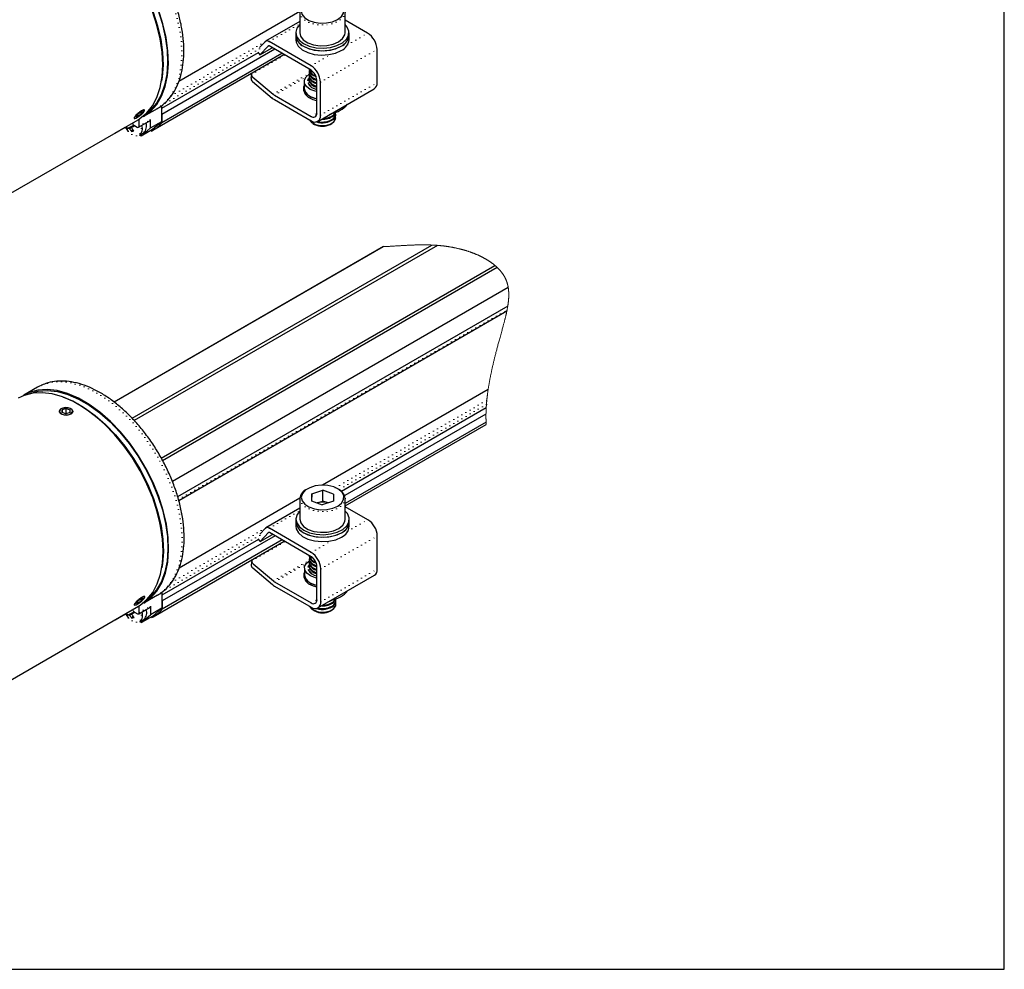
# Model space of a CAD drawing. Header units: millimetres. Extents: x 113 to 1343, y 162 to 690.
# Tile 27 of 46: x 752 to 906, y 162 to 310. Entities that reach past the tile are written whole.
import ezdxf

# ---------------------------------------------------------------- set-up
doc = ezdxf.new("R2010")
doc.units = ezdxf.units.MM
doc.linetypes.add('DOT2', pattern=[0.635, 0, -0.635])

msp = doc.modelspace()

# ---------------------------------------------------------------- linework, layer by layer
at = {"color": 7, "linetype": 'Continuous', "lineweight": 25}
for p, q in [((795.519, 311.402), (776.634, 300.5)), ((795.517, 311.345), (795.517, 308.113)), ((802.601, 308.113), (802.601, 311.345)), ((795.517, 309.844), (790.202, 306.776)), ((806.13, 308.045), (802.601, 310.082)), ((794.892, 308.113), (794.892, 307.705)), ((794.892, 307.705), (794.892, 307.025)), ((803.226, 307.705), (803.226, 308.113)), ((803.226, 307.025), (803.226, 307.705)), ((790.116, 306.707), (789.253, 305.782)), ((790.599, 306.038), (789.289, 304.634)), ((797.291, 302.942), (790.744, 306.722)), ((797.291, 302.262), (790.744, 306.042)), ((772.608, 292.894), (793.063, 304.703)), ((789.045, 304.972), (773.96, 296.263)), ((791.634, 305.528), (774.016, 295.357)), ((792.757, 304.88), (774.016, 294.061)), ((788.968, 305.079), (789.289, 304.634)), ((789.289, 304.634), (791.236, 305.758)), ((807.603, 300.322), (807.603, 305.493)), ((774.166, 303.116), (774.166, 303.286)), ((787.981, 301.637), (787.913, 300.996)), ((796.547, 301.248), (796.999, 301.615)), ((796.976, 302.444), (796.976, 302.337)), ((796.976, 301.913), (796.976, 301.793)), ((788.147, 300.514), (791.234, 297.909)), ((788.215, 301.155), (791.366, 298.496)), ((796.226, 300.492), (796.226, 299.403)), ((796.976, 301.369), (796.976, 301.249)), ((796.976, 300.825), (796.976, 300.704)), ((797.061, 300.267), (797.061, 300.363)), ((798.175, 295.56), (798.175, 300.731)), ((798.765, 295.219), (798.765, 300.391)), ((791.565, 298.355), (797.291, 295.049)), ((796.142, 299.403), (796.142, 299.131)), ((798.333, 294.266), (807.172, 299.368)), ((791.565, 297.675), (797.291, 294.369)), ((770.166, 295.313), (769.905, 294.946)), ((770.166, 295.313), (770.736, 295.747)), ((770.213, 295.014), (770.783, 295.448)), ((770.616, 295.656), (770.783, 295.448)), ((770.736, 295.747), (771.045, 295.815)), ((770.783, 295.448), (771.045, 295.815)), ((773.253, 296.246), (771.131, 295.021)), ((771.26, 295.908), (771.261, 295.911)), ((773.96, 296.749), (773.96, 294.218)), ((773.96, 295.427), (774.016, 295.357)), ((774.016, 295.357), (774.016, 294.061)), ((800.839, 295.301), (801.096, 295.672)), ((801.142, 295.261), (801.142, 295.381)), ((728.327, 270.311), (770.282, 294.531)), ((769.495, 293.834), (769.385, 294.013)), ((769.765, 294.722), (769.791, 294.727)), ((770.213, 295.014), (769.905, 294.946)), ((770.075, 295.185), (770.213, 295.014)), ((770.338, 293.347), (772.106, 294.368)), ((770.424, 293.538), (770.424, 294.616)), ((771.131, 295.12), (771.131, 295.021)), ((772.192, 294.558), (772.192, 293.198)), ((773.96, 294.218), (772.192, 293.198)), ((773.96, 294.218), (772.546, 292.993)), ((797.586, 293.957), (797.848, 293.805)), ((800.27, 293.805), (800.533, 293.957)), ((801.142, 294.807), (801.142, 294.837)), ((766.643, 292.418), (768.287, 293.367)), ((768.588, 293.154), (769.612, 293.683)), ((769.276, 292.675), (769.455, 292.991)), ((769.648, 293.625), (769.459, 293.486)), ((769.703, 293.614), (770.13, 293.368)), ((770.508, 292.092), (771.159, 292.468)), ((770.778, 291.973), (772.192, 293.198)), ((772.546, 292.993), (770.778, 291.973)), ((772.373, 292.766), (772.263, 292.83)), ((770.778, 291.973), (770.539, 292.11)), ((808.571, 274.707), (766.543, 250.445)), ((808.611, 274.709), (766.56, 250.433)), ((769.333, 247.923), (816.17, 274.962)), ((817.024, 274.911), (769.677, 247.577)), ((773.89, 241.709), (825.998, 271.791)), ((826.368, 271.46), (774.113, 241.294)), ((828.086, 268.341), (775.633, 238.06)), ((828.013, 265.412), (776.459, 235.651)), ((776.619, 235.081), (827.877, 264.672)), ((754.548, 252.754), (752.427, 251.53)), ((755.007, 252.994), (754.548, 252.754)), ((824.952, 252.4), (799.087, 237.468)), ((758.411, 249.216), (758.402, 248.799)), ((759.041, 249.419), (758.411, 249.216)), ((758.411, 248.796), (758.411, 249.216)), ((759.041, 249.419), (759.661, 249.206)), ((759.041, 248.603), (759.041, 249.419)), ((759.651, 248.789), (759.661, 249.206)), ((761.096, 250.022), (760.949, 250.107)), ((824.651, 249.533), (802.062, 236.493)), ((759.022, 248.586), (758.402, 248.799)), ((759.041, 248.603), (759.006, 248.591)), ((759.651, 248.789), (759.022, 248.586)), ((759.041, 248.603), (759.057, 248.597)), ((824.616, 248.574), (802.548, 235.835)), ((824.633, 247.288), (802.639, 234.591)), ((802.639, 234.237), (824.651, 246.944)), ((795.558, 235.431), (776.673, 224.528)), ((795.556, 235.374), (795.556, 232.142)), ((797.419, 236.133), (797.374, 234.999)), ((797.419, 236.133), (799.142, 236.678)), ((797.419, 234.984), (797.419, 236.133)), ((800.821, 236.089), (799.142, 236.678)), ((799.142, 234.977), (799.142, 236.678)), ((800.821, 236.089), (800.777, 234.955)), ((802.639, 232.142), (802.639, 235.374)), ((795.556, 233.873), (790.241, 230.804)), ((797.374, 234.999), (799.053, 234.41)), ((798.28, 234.705), (798.246, 234.693)), ((798.246, 234.693), (798.28, 234.705)), ((798.28, 234.705), (799.142, 234.977)), ((800.777, 234.955), (799.053, 234.41)), ((799.95, 234.693), (799.142, 234.977)), ((806.169, 232.074), (802.639, 234.111)), ((790.155, 230.736), (789.292, 229.811)), ((797.33, 226.971), (790.783, 230.751)), ((794.931, 232.142), (794.931, 231.733)), ((794.931, 231.733), (794.931, 231.053)), ((803.264, 231.733), (803.264, 232.142)), ((803.264, 231.053), (803.264, 231.733)), ((791.673, 229.556), (774.054, 219.385)), ((790.638, 230.067), (789.327, 228.662)), ((789.327, 228.662), (791.274, 229.786)), ((797.33, 226.291), (790.783, 230.07)), ((807.642, 224.351), (807.642, 229.522)), ((772.647, 216.922), (793.102, 228.731)), ((789.084, 229), (773.998, 220.292)), ((792.795, 228.908), (774.054, 218.09)), ((789.007, 229.107), (789.327, 228.662)), ((774.205, 227.144), (774.205, 227.314)), ((797.014, 226.473), (797.014, 226.366)), ((788.02, 225.665), (787.952, 225.024)), ((788.186, 224.543), (791.272, 221.938)), ((788.253, 225.184), (791.405, 222.524)), ((796.264, 224.521), (796.264, 223.432)), ((796.585, 225.277), (797.037, 225.643)), ((797.014, 225.942), (797.014, 225.821)), ((797.014, 225.397), (797.014, 225.277)), ((797.014, 224.853), (797.014, 224.733)), ((798.214, 219.588), (798.214, 224.76)), ((796.181, 223.432), (796.181, 223.16)), ((797.1, 224.296), (797.1, 224.392)), ((798.372, 218.294), (807.21, 223.397)), ((798.803, 219.248), (798.803, 224.419)), ((791.604, 222.384), (797.33, 219.078)), ((791.604, 221.703), (797.33, 218.397)), ((773.291, 220.275), (771.17, 219.05)), ((771.298, 219.937), (771.299, 219.939)), ((773.998, 220.778), (773.998, 218.247)), ((728.366, 194.34), (770.321, 218.56)), ((769.803, 218.751), (769.829, 218.756)), ((770.205, 219.341), (769.943, 218.975)), ((770.252, 219.042), (769.943, 218.975)), ((770.114, 219.214), (770.252, 219.042)), ((770.205, 219.341), (770.775, 219.776)), ((770.252, 219.042), (770.822, 219.477)), ((770.377, 217.376), (772.144, 218.396)), ((770.463, 217.566), (770.463, 218.644)), ((770.655, 219.684), (770.822, 219.477)), ((770.775, 219.776), (771.083, 219.843)), ((770.822, 219.477), (771.083, 219.843)), ((771.17, 219.148), (771.17, 219.05)), ((772.231, 218.587), (772.231, 217.226)), ((773.998, 219.455), (774.054, 219.385)), ((774.054, 219.385), (774.054, 218.09)), ((800.878, 219.329), (801.134, 219.7)), ((801.181, 219.289), (801.181, 219.409)), ((801.181, 218.836), (801.181, 218.865)), ((766.682, 216.447), (768.326, 217.396)), ((768.627, 217.183), (769.651, 217.712)), ((769.315, 216.704), (769.494, 217.019)), ((769.534, 217.862), (769.423, 218.042)), ((769.687, 217.653), (769.497, 217.515)), ((769.742, 217.643), (770.168, 217.396)), ((770.817, 216.001), (772.231, 217.226)), ((772.584, 217.022), (770.817, 216.001)), ((773.998, 218.247), (772.231, 217.226)), ((772.412, 216.795), (772.301, 216.858)), ((773.998, 218.247), (772.584, 217.022)), ((797.624, 217.985), (797.887, 217.834)), ((800.309, 217.834), (800.571, 217.985)), ((770.547, 216.121), (771.198, 216.497)), ((770.817, 216.001), (770.578, 216.139))]:
    msp.add_line(p, q, dxfattribs=at)
at = {"color": 7, "linetype": 'DOT2', "lineweight": 18}
for p, q in [((790.744, 306.722), (795.517, 309.478)), ((802.995, 306.235), (806.13, 308.045)), ((775.459, 298.257), (790.144, 306.734)), ((790.599, 306.038), (790.116, 306.707)), ((790.599, 306.038), (790.643, 306.063)), ((790.744, 306.722), (790.744, 306.042)), ((789.236, 305.582), (773.96, 296.763)), ((787.979, 301.61), (793.2, 304.624)), ((797.291, 302.942), (800.427, 304.752)), ((798.765, 300.391), (807.603, 305.493)), ((797.291, 302.262), (797.291, 302.942)), ((791.366, 298.496), (796.978, 301.736)), ((788.215, 301.155), (788.147, 300.514)), ((791.565, 298.355), (796.516, 301.213)), ((798.765, 300.391), (798.175, 300.731)), ((798.765, 295.219), (807.603, 300.322)), ((791.234, 297.909), (791.366, 298.496)), ((791.565, 298.355), (791.565, 297.675)), ((797.291, 295.049), (798.175, 295.559)), ((798.175, 295.56), (798.765, 295.219)), ((770.424, 293.538), (772.192, 294.558)), ((797.291, 294.369), (797.291, 295.049)), ((776.585, 235.203), (827.909, 264.831)), ((801.117, 237.075), (824.742, 250.713)), ((824.684, 250.052), (801.681, 236.773)), ((790.783, 230.751), (795.556, 233.507)), ((775.498, 222.285), (790.182, 230.762)), ((790.638, 230.067), (790.155, 230.736)), ((790.783, 230.751), (790.783, 230.07)), ((803.034, 230.264), (806.169, 232.074)), ((789.275, 229.611), (773.998, 220.792)), ((790.638, 230.067), (790.681, 230.092)), ((798.803, 224.419), (807.642, 229.522)), ((788.018, 225.638), (793.239, 228.652)), ((797.33, 226.971), (800.465, 228.781)), ((797.33, 226.291), (797.33, 226.971)), ((788.253, 225.184), (788.186, 224.543)), ((791.405, 222.524), (797.017, 225.764)), ((791.604, 222.384), (796.554, 225.242)), ((798.803, 224.419), (798.214, 224.76)), ((798.803, 219.248), (807.642, 224.351)), ((791.272, 221.938), (791.405, 222.524)), ((791.604, 222.384), (791.604, 221.703)), ((770.463, 217.566), (772.231, 218.587)), ((797.33, 219.078), (798.214, 219.588)), ((797.33, 218.397), (797.33, 219.078)), ((798.214, 219.588), (798.803, 219.248))]:
    msp.add_line(p, q, dxfattribs=at)
msp.add_lwpolyline([(543.653, 437.288), (543.653, 161.878), (905.566, 161.878), (905.566, 437.288)], close=True)
at = {"color": 7, "linetype": 'DOT2', "lineweight": 18, "flags": 128}
for points in [[(773.253, 296.246), (774.369, 297.064), (775.315, 298.132), (776.075, 299.433), (776.638, 300.946), (776.995, 302.645), (777.139, 304.504), (777.068, 306.492), (776.783, 308.578), (776.289, 310.727), (775.595, 312.904), (774.71, 315.075), (773.65, 317.204), (772.432, 319.256), (771.075, 321.198), (769.601, 323), (768.035, 324.631), (766.402, 326.065), (764.727, 327.279), (763.04, 328.254), (761.365, 328.973), (759.732, 329.424), (758.166, 329.601), (756.692, 329.501), (755.335, 329.125), (754.968, 328.966)], [(802.601, 311.345), (802.548, 310.995), (802.215, 310.417), (801.6, 309.921), (800.76, 309.552), (799.769, 309.342), (798.715, 309.31), (797.691, 309.459), (796.789, 309.776), (796.089, 310.232), (795.652, 310.787), (795.517, 311.345)], [(768.753, 292.697), (769.208, 292.288), (769.758, 292.03), (770.247, 292.046), (770.6, 292.334), (770.763, 292.849), (770.711, 293.515), (770.702, 293.557)], [(773.291, 220.275), (774.407, 221.093), (775.353, 222.161), (776.114, 223.462), (776.677, 224.974), (777.033, 226.673), (777.177, 228.532), (777.106, 230.521), (776.822, 232.606), (776.328, 234.755), (775.633, 236.933), (774.749, 239.103), (773.689, 241.232), (772.47, 243.284), (771.113, 245.227), (769.64, 247.028), (768.074, 248.659), (766.44, 250.094), (764.766, 251.308), (763.078, 252.282), (761.404, 253.001), (759.771, 253.453), (758.205, 253.63), (756.731, 253.53), (755.374, 253.154), (755.007, 252.994)], [(802.639, 235.374), (802.587, 235.024), (802.253, 234.445), (801.639, 233.95), (800.799, 233.581), (799.808, 233.371), (798.754, 233.339), (797.73, 233.488), (796.828, 233.805), (796.127, 234.261), (795.691, 234.816), (795.556, 235.374)], [(768.791, 216.725), (769.247, 216.317), (769.797, 216.058), (770.286, 216.074), (770.639, 216.362), (770.802, 216.878), (770.75, 217.543), (770.74, 217.586)]]:
    msp.add_lwpolyline(points, dxfattribs=at)
at = {"color": 7, "linetype": 'Continuous', "lineweight": 25, "flags": 128}
for points in [[(758.567, 327.191), (758.569, 327.19), (760.222, 326.479), (761.888, 325.517), (763.541, 324.319), (765.155, 322.905), (766.702, 321.296), (768.158, 319.52), (769.5, 317.605), (770.707, 315.58), (771.758, 313.48), (772.637, 311.338), (773.329, 309.188), (773.824, 307.064), (774.114, 305.002), (774.194, 303.033), (774.062, 301.191), (773.957, 300.53)], [(801.553, 312.792), (800.791, 313.16), (799.874, 313.381), (798.885, 313.437), (797.912, 313.322), (797.04, 313.047), (796.348, 312.635), (795.897, 312.124), (795.727, 311.559), (795.853, 310.99), (796.263, 310.468), (796.923, 310.038), (797.772, 309.741), (798.735, 309.6), (799.727, 309.63), (800.66, 309.828), (801.451, 310.175), (802.029, 310.642), (802.343, 311.186), (802.366, 311.759), (802.094, 312.311), (801.553, 312.792)], [(770.282, 294.531), (770.573, 294.71), (771.634, 295.578), (772.526, 296.687), (773.235, 298.017), (773.75, 299.549), (774.062, 301.257), (774.166, 303.116), (774.062, 305.095), (773.75, 307.164), (773.235, 309.289), (772.526, 311.438)], [(771.131, 295.021), (772.247, 295.84), (773.193, 296.908), (773.954, 298.209), (774.517, 299.721), (774.873, 301.42), (775.017, 303.279), (774.946, 305.268), (774.662, 307.353), (774.168, 309.502), (773.473, 311.68)], [(773.344, 311.746), (774.036, 309.596), (774.531, 307.472), (774.821, 305.41), (774.901, 303.442), (774.769, 301.599), (774.429, 299.912), (773.884, 298.408), (773.145, 297.11), (772.222, 296.04), (771.524, 295.469)], [(795.517, 309.38), (795.088, 308.841), (794.895, 308.195), (795.011, 307.544), (795.427, 306.934), (796.113, 306.412)], [(796.113, 306.412), (797.017, 306.017), (798.073, 305.776), (799.201, 305.709), (800.32, 305.821), (801.344, 306.102), (802.2, 306.532), (802.822, 307.08), (803.165, 307.705), (803.204, 308.359), (802.935, 308.996), (802.601, 309.38)], [(794.892, 307.705), (794.953, 307.296), (795.296, 306.672), (795.919, 306.124), (796.774, 305.694), (797.799, 305.412), (798.917, 305.301), (800.046, 305.368), (801.101, 305.608), (802.005, 306.004)], [(795.517, 308.113), (795.652, 307.555), (796.089, 307), (796.789, 306.544), (797.691, 306.227), (798.715, 306.078), (799.769, 306.11), (800.76, 306.32), (801.6, 306.689), (802.215, 307.185), (802.548, 307.763), (802.601, 308.113)], [(796.113, 306.004), (797.017, 305.608), (798.073, 305.368), (799.201, 305.301), (800.32, 305.412), (801.344, 305.694), (802.2, 306.124), (802.822, 306.672), (803.165, 307.296), (803.226, 307.705)], [(794.892, 307.025), (794.953, 306.616), (795.296, 305.991), (795.919, 305.444), (796.774, 305.013), (797.799, 304.732), (798.917, 304.621), (800.046, 304.688), (801.101, 304.928), (802.005, 305.324)], [(797.008, 302.125), (797, 302.097), (797.035, 301.628), (797.378, 301.203), (797.977, 300.886), (798.172, 300.825)], [(797.008, 301.581), (797, 301.553), (797.035, 301.084), (797.378, 300.658), (797.977, 300.341), (798.175, 300.28)], [(797.249, 302.287), (797.378, 302.171), (797.592, 302.028)], [(798.175, 298.938), (797.961, 298.984), (797.173, 299.272), (796.589, 299.691), (796.272, 300.198), (796.258, 300.736), (796.547, 301.248)], [(796.786, 300.658), (796.903, 300.94), (796.999, 301.071)], [(797.008, 301.037), (797, 301.008), (797.035, 300.54), (797.378, 300.114), (797.977, 299.797), (798.175, 299.735)], [(797.001, 300.095), (797.035, 299.995), (797.264, 299.67)], [(797.001, 299.975), (797.035, 299.875), (797.038, 299.869)], [(798.175, 297.799), (797.929, 297.851), (797.117, 298.147), (796.516, 298.579), (796.19, 299.101), (796.175, 299.655), (796.226, 299.803)], [(796.226, 299.413), (796.187, 299.063), (796.381, 298.528), (796.865, 298.059), (797.587, 297.706), (798.161, 297.555)], [(769.719, 294.908), (769.672, 294.769), (769.748, 294.722), (769.934, 294.776), (770.203, 294.922), (770.513, 295.137), (770.817, 295.39), (771.069, 295.641), (771.231, 295.853), (771.277, 295.992), (771.202, 296.039), (771.015, 295.985), (770.747, 295.839), (770.437, 295.624), (770.133, 295.371), (769.88, 295.12), (769.719, 294.908)], [(800.198, 295.342), (800.29, 295.379), (800.589, 295.533)], [(800.839, 295.18), (801.118, 295.621), (801.132, 295.684)], [(800.839, 294.756), (801.118, 295.197), (801.11, 295.593)], [(800.839, 294.636), (801.118, 295.077), (801.142, 295.261)], [(797.038, 294.515), (797.378, 294.097), (797.977, 293.779), (798.741, 293.618), (799.553, 293.639), (800.29, 293.837), (800.839, 294.182), (801.118, 294.623), (801.142, 294.807)], [(800.839, 294.212), (801.118, 294.653), (801.11, 295.049)], [(769.614, 293.681), (769.649, 293.617), (769.685, 293.55)], [(771.17, 219.05), (772.286, 219.868), (773.232, 220.936), (773.993, 222.237), (774.556, 223.749), (774.912, 225.449), (775.056, 227.308), (774.985, 229.296), (774.7, 231.382), (774.207, 233.531), (773.512, 235.708), (772.627, 237.879), (771.567, 240.007), (770.349, 242.06), (768.992, 244.002), (767.519, 245.804), (765.952, 247.435), (764.319, 248.869), (762.645, 250.083), (760.957, 251.058), (759.283, 251.776), (757.649, 252.228), (756.083, 252.405), (754.61, 252.305), (753.253, 251.929), (752.034, 251.284), (752.009, 251.266)], [(753.006, 251.643), (753.356, 251.792), (754.698, 252.158), (756.154, 252.253), (757.701, 252.075), (759.315, 251.627), (760.968, 250.916), (762.634, 249.954), (764.287, 248.756), (765.9, 247.341), (767.448, 245.733), (768.904, 243.957), (770.246, 242.041), (771.452, 240.017), (772.503, 237.917), (773.382, 235.774), (774.075, 233.624), (774.57, 231.501), (774.86, 229.438), (774.94, 227.47), (774.808, 225.628), (774.467, 223.941), (773.923, 222.436), (773.183, 221.138), (772.261, 220.068), (771.562, 219.498)], [(770.321, 218.56), (770.611, 218.738), (771.673, 219.607), (772.565, 220.715), (773.274, 222.046), (773.788, 223.577), (774.1, 225.286), (774.205, 227.144), (774.1, 229.123), (773.788, 231.192), (773.274, 233.318), (772.565, 235.467), (771.673, 237.605), (770.611, 239.699), (769.398, 241.716), (768.051, 243.624), (766.592, 245.392), (765.043, 246.994), (763.431, 248.403), (761.779, 249.597), (760.114, 250.559), (758.462, 251.271), (756.849, 251.724), (755.301, 251.91), (753.842, 251.826), (752.495, 251.473), (751.572, 251.036)], [(758.605, 251.219), (758.607, 251.218), (760.261, 250.508), (761.927, 249.546), (763.58, 248.348), (765.193, 246.933), (766.74, 245.325), (768.197, 243.549), (769.539, 241.633), (770.745, 239.609), (771.796, 237.509), (772.675, 235.366), (773.368, 233.216), (773.863, 231.093), (774.153, 229.03), (774.233, 227.062), (774.101, 225.22), (773.996, 224.559)], [(760.041, 249.071), (759.918, 249.289), (759.661, 249.463), (759.308, 249.567), (758.912, 249.585), (758.535, 249.515), (758.234, 249.366), (758.053, 249.162), (758.022, 248.934), (758.145, 248.716), (758.402, 248.542), (758.755, 248.438), (759.15, 248.42), (759.528, 248.491), (759.829, 248.639), (760.009, 248.843), (760.041, 249.071)], [(801.592, 236.821), (800.829, 237.188), (799.913, 237.41), (798.924, 237.466), (797.95, 237.351), (797.079, 237.075), (796.387, 236.664), (795.936, 236.153), (795.765, 235.587), (795.891, 235.018), (796.302, 234.496), (796.961, 234.067), (797.81, 233.769), (798.774, 233.629), (799.766, 233.659), (800.699, 233.856), (801.49, 234.204), (802.068, 234.67), (802.382, 235.214), (802.404, 235.788), (802.133, 236.34), (801.592, 236.821)], [(795.556, 233.409), (795.126, 232.869), (794.934, 232.224), (795.05, 231.572), (795.466, 230.963), (796.152, 230.441)], [(796.152, 230.441), (797.056, 230.045), (798.111, 229.805), (799.24, 229.738), (800.358, 229.849), (801.383, 230.13), (802.238, 230.561), (802.861, 231.109), (803.204, 231.733), (803.243, 232.388), (802.974, 233.024), (802.639, 233.409)], [(794.931, 231.733), (794.992, 231.325), (795.335, 230.7), (795.957, 230.153), (796.813, 229.722), (797.837, 229.441), (798.956, 229.33), (800.084, 229.397), (801.14, 229.637), (802.044, 230.033)], [(794.931, 231.053), (794.992, 230.644), (795.335, 230.02), (795.957, 229.472), (796.813, 229.042), (797.837, 228.76), (798.956, 228.649), (800.084, 228.716), (801.14, 228.956), (802.044, 229.352)], [(795.556, 232.142), (795.691, 231.583), (796.127, 231.028), (796.828, 230.572), (797.73, 230.256), (798.754, 230.107), (799.808, 230.139), (800.799, 230.349), (801.639, 230.718), (802.253, 231.213), (802.587, 231.791), (802.639, 232.142)], [(796.152, 230.033), (797.056, 229.637), (798.111, 229.397), (799.24, 229.33), (800.358, 229.441), (801.383, 229.722), (802.238, 230.153), (802.861, 230.7), (803.204, 231.325), (803.264, 231.733)], [(797.047, 226.154), (797.039, 226.126), (797.074, 225.657), (797.417, 225.231), (798.016, 224.914), (798.21, 224.854)], [(797.287, 226.315), (797.417, 226.2), (797.63, 226.057)], [(798.214, 222.967), (798, 223.013), (797.211, 223.3), (796.627, 223.72), (796.311, 224.226), (796.296, 224.765), (796.585, 225.277)], [(796.824, 224.687), (796.942, 224.969), (797.037, 225.1)], [(797.047, 225.609), (797.039, 225.581), (797.074, 225.112), (797.417, 224.687), (798.016, 224.37), (798.214, 224.308)], [(797.047, 225.065), (797.039, 225.037), (797.074, 224.568), (797.417, 224.143), (798.016, 223.825), (798.214, 223.764)], [(798.214, 221.827), (797.968, 221.88), (797.156, 222.176), (796.555, 222.608), (796.229, 223.129), (796.214, 223.683), (796.264, 223.832)], [(796.264, 223.441), (796.225, 223.091), (796.42, 222.557), (796.904, 222.087), (797.626, 221.734), (798.199, 221.583)], [(797.039, 224.124), (797.074, 224.024), (797.303, 223.698)], [(797.039, 224.003), (797.074, 223.903), (797.076, 223.898)], [(769.757, 218.937), (769.711, 218.797), (769.786, 218.751), (769.973, 218.804), (770.241, 218.95), (770.551, 219.166), (770.855, 219.418), (771.108, 219.67), (771.269, 219.881), (771.316, 220.021), (771.24, 220.067), (771.054, 220.014), (770.786, 219.868), (770.476, 219.652), (770.171, 219.4), (769.919, 219.148), (769.757, 218.937)], [(797.077, 218.543), (797.417, 218.125), (798.016, 217.808), (798.779, 217.647), (799.591, 217.667), (800.328, 217.865), (800.878, 218.211), (801.157, 218.652), (801.181, 218.836)], [(800.236, 219.371), (800.328, 219.407), (800.628, 219.562)], [(800.878, 219.209), (801.157, 219.65), (801.171, 219.712)], [(800.878, 218.785), (801.157, 219.226), (801.149, 219.621)], [(800.878, 218.664), (801.157, 219.105), (801.181, 219.289)], [(800.878, 218.24), (801.157, 218.681), (801.149, 219.077)], [(769.653, 217.71), (769.687, 217.645), (769.724, 217.579)]]:
    msp.add_lwpolyline(points, dxfattribs=at)
at = {"color": 7, "linetype": 'Continuous', "lineweight": 18, "flags": 128}
msp.add_lwpolyline([(824.651, 246.944), (824.647, 247.013), (824.643, 247.081), (824.639, 247.15), (824.636, 247.219), (824.633, 247.288), (824.63, 247.368), (824.627, 247.448), (824.624, 247.528), (824.622, 247.609), (824.619, 247.689), (824.618, 247.768), (824.616, 247.847), (824.615, 247.927), (824.614, 248.006), (824.614, 248.087), (824.613, 248.168), (824.613, 248.249), (824.614, 248.33), (824.614, 248.411), (824.615, 248.493), (824.616, 248.574), (824.618, 248.65), (824.619, 248.727), (824.621, 248.803), (824.623, 248.88), (824.625, 248.956), (824.628, 249.033), (824.631, 249.11), (824.634, 249.194), (824.638, 249.279), (824.642, 249.363), (824.646, 249.448), (824.651, 249.533), (824.656, 249.619), (824.661, 249.706), (824.666, 249.792), (824.672, 249.879), (824.678, 249.966), (824.684, 250.052), (824.691, 250.135), (824.697, 250.217), (824.704, 250.3), (824.711, 250.382), (824.718, 250.465), (824.726, 250.547), (824.734, 250.63), (824.742, 250.713), (824.75, 250.801), (824.759, 250.888), (824.768, 250.976), (824.778, 251.064), (824.788, 251.151), (824.798, 251.239), (824.807, 251.322), (824.817, 251.405), (824.827, 251.488), (824.838, 251.571), (824.848, 251.654), (824.86, 251.747), (824.873, 251.84), (824.885, 251.933), (824.898, 252.026), (824.911, 252.12), (824.925, 252.213), (824.938, 252.306), (824.952, 252.4), (824.966, 252.493), (824.98, 252.587), (824.995, 252.68), (825.01, 252.774), (825.025, 252.868), (825.04, 252.961), (825.056, 253.055), (825.073, 253.159), (825.091, 253.262), (825.109, 253.366), (825.127, 253.469), (825.146, 253.573), (825.165, 253.677), (825.184, 253.781), (825.203, 253.885), (825.223, 253.989), (825.242, 254.093), (825.262, 254.195), (825.282, 254.297), (825.302, 254.4), (825.323, 254.502), (825.344, 254.607), (825.365, 254.711), (825.387, 254.816), (825.408, 254.921), (825.43, 255.025), (825.452, 255.128), (825.474, 255.231), (825.496, 255.335), (825.519, 255.438), (825.546, 255.561), (825.573, 255.684), (825.601, 255.807), (825.629, 255.93), (825.657, 256.053), (825.685, 256.176), (825.716, 256.311), (825.748, 256.446), (825.78, 256.581), (825.812, 256.716), (825.844, 256.851), (825.877, 256.986), (825.91, 257.121), (825.94, 257.246), (825.971, 257.37), (826.002, 257.494), (826.033, 257.618), (826.064, 257.743), (826.096, 257.867), (826.134, 258.017), (826.172, 258.166), (826.211, 258.316), (826.249, 258.466), (826.288, 258.616), (826.327, 258.763), (826.366, 258.911), (826.405, 259.058), (826.444, 259.206), (826.487, 259.366), (826.529, 259.525), (826.572, 259.685), (826.615, 259.845), (826.659, 260.005), (826.702, 260.165), (826.754, 260.354), (826.806, 260.543), (826.857, 260.732), (826.909, 260.921), (826.962, 261.11), (827.014, 261.3), (827.067, 261.489), (827.119, 261.679), (827.16, 261.828), (827.202, 261.977), (827.243, 262.126), (827.284, 262.275), (827.313, 262.383), (827.343, 262.492), (827.372, 262.6), (827.401, 262.708), (827.43, 262.817), (827.459, 262.925), (827.487, 263.033), (827.51, 263.118), (827.532, 263.202), (827.553, 263.287), (827.575, 263.372), (827.596, 263.456), (827.618, 263.541), (827.638, 263.625), (827.657, 263.699), (827.675, 263.773), (827.692, 263.846), (827.71, 263.92), (827.727, 263.993), (827.744, 264.067), (827.761, 264.14), (827.778, 264.213), (827.795, 264.29), (827.812, 264.367), (827.828, 264.443), (827.845, 264.52), (827.861, 264.596), (827.877, 264.672), (827.887, 264.725), (827.898, 264.778), (827.909, 264.831), (827.921, 264.897), (827.934, 264.962), (827.946, 265.027), (827.958, 265.093), (827.97, 265.158), (827.981, 265.221), (827.992, 265.285), (828.003, 265.349), (828.013, 265.412), (828.022, 265.467), (828.03, 265.521), (828.039, 265.575), (828.047, 265.629), (828.055, 265.683), (828.062, 265.736), (828.069, 265.788), (828.076, 265.841), (828.083, 265.894), (828.09, 265.947), (828.096, 266.001), (828.103, 266.054), (828.109, 266.108), (828.115, 266.161), (828.12, 266.214), (828.125, 266.267), (828.13, 266.32), (828.135, 266.373), (828.14, 266.426), (828.144, 266.479), (828.148, 266.531), (828.151, 266.584), (828.155, 266.636), (828.158, 266.684), (828.16, 266.732), (828.163, 266.78), (828.165, 266.827), (828.167, 266.875), (828.169, 266.922), (828.17, 266.974), (828.171, 267.025), (828.172, 267.077), (828.173, 267.128), (828.173, 267.179), (828.173, 267.229), (828.173, 267.279), (828.173, 267.329), (828.172, 267.378), (828.171, 267.423), (828.169, 267.467), (828.168, 267.511), (828.166, 267.555), (828.164, 267.599), (828.162, 267.643), (828.159, 267.686), (828.156, 267.73), (828.154, 267.769), (828.151, 267.808), (828.148, 267.847), (828.144, 267.885), (828.141, 267.924), (828.137, 267.962), (828.133, 268), (828.129, 268.037), (828.124, 268.075), (828.12, 268.113), (828.115, 268.152), (828.109, 268.19), (828.104, 268.228), (828.098, 268.266), (828.093, 268.304), (828.086, 268.341), (828.08, 268.381), (828.073, 268.42), (828.066, 268.459), (828.058, 268.498), (828.051, 268.537), (828.043, 268.576), (828.035, 268.614), (828.027, 268.652), (828.018, 268.69), (828.009, 268.728), (828, 268.767), (827.99, 268.805), (827.98, 268.843), (827.97, 268.881), (827.96, 268.919), (827.949, 268.957), (827.938, 268.995), (827.927, 269.033), (827.915, 269.07), (827.903, 269.108), (827.891, 269.145), (827.879, 269.182), (827.866, 269.22), (827.854, 269.254), (827.842, 269.287), (827.829, 269.321), (827.817, 269.355), (827.804, 269.388), (827.79, 269.422), (827.776, 269.458), (827.761, 269.494), (827.745, 269.53), (827.73, 269.566), (827.714, 269.602), (827.698, 269.638), (827.682, 269.674), (827.666, 269.706), (827.651, 269.739), (827.635, 269.771), (827.619, 269.804), (827.603, 269.836), (827.586, 269.868), (827.569, 269.9), (827.552, 269.932), (827.535, 269.964), (827.518, 269.995), (827.5, 270.027), (827.482, 270.058), (827.465, 270.088), (827.448, 270.118), (827.431, 270.147), (827.413, 270.176), (827.395, 270.206), (827.374, 270.239), (827.353, 270.273), (827.332, 270.307), (827.31, 270.34), (827.288, 270.373), (827.266, 270.406), (827.243, 270.439), (827.222, 270.47), (827.201, 270.5), (827.18, 270.53), (827.158, 270.56), (827.137, 270.589), (827.115, 270.619), (827.093, 270.649), (827.07, 270.678), (827.048, 270.708), (827.025, 270.737), (827.002, 270.766), (826.979, 270.795), (826.951, 270.829), (826.924, 270.863), (826.895, 270.897), (826.867, 270.931), (826.838, 270.965), (826.808, 270.999), (826.779, 271.033), (826.748, 271.067), (826.718, 271.101), (826.688, 271.134), (826.658, 271.167), (826.627, 271.199), (826.596, 271.232), (826.564, 271.265), (826.532, 271.298), (826.5, 271.33), (826.467, 271.363), (826.434, 271.395), (826.401, 271.428), (826.368, 271.46), (826.334, 271.492), (826.301, 271.523), (826.267, 271.554), (826.233, 271.585), (826.199, 271.616), (826.164, 271.647), (826.132, 271.676), (826.099, 271.705), (826.065, 271.734), (826.032, 271.763), (825.998, 271.791), (825.962, 271.822), (825.924, 271.853), (825.887, 271.883), (825.849, 271.914), (825.811, 271.944), (825.774, 271.974), (825.736, 272.003), (825.698, 272.033), (825.66, 272.062), (825.619, 272.093), (825.579, 272.123), (825.538, 272.153), (825.497, 272.183), (825.455, 272.213), (825.414, 272.243), (825.372, 272.273), (825.333, 272.3), (825.294, 272.326), (825.255, 272.353), (825.216, 272.38), (825.176, 272.406), (825.137, 272.432), (825.097, 272.459), (825.057, 272.485), (825.017, 272.511), (824.976, 272.536), (824.936, 272.562), (824.895, 272.588), (824.847, 272.618), (824.798, 272.647), (824.749, 272.677), (824.7, 272.706), (824.65, 272.736), (824.599, 272.765), (824.549, 272.795), (824.498, 272.824), (824.446, 272.853), (824.396, 272.881), (824.345, 272.909), (824.294, 272.937), (824.243, 272.964), (824.19, 272.992), (824.137, 273.02), (824.084, 273.048), (824.031, 273.075), (823.978, 273.102), (823.924, 273.13), (823.87, 273.156), (823.816, 273.183), (823.762, 273.209), (823.707, 273.236), (823.652, 273.262), (823.597, 273.287), (823.543, 273.313), (823.489, 273.338), (823.435, 273.362), (823.38, 273.387), (823.324, 273.412), (823.268, 273.437), (823.211, 273.461), (823.154, 273.485), (823.098, 273.509), (823.041, 273.533), (822.983, 273.557), (822.926, 273.581), (822.869, 273.604), (822.811, 273.627), (822.753, 273.65), (822.695, 273.673), (822.637, 273.695), (822.578, 273.718), (822.514, 273.742), (822.449, 273.766), (822.384, 273.79), (822.319, 273.814), (822.254, 273.837), (822.195, 273.858), (822.135, 273.879), (822.076, 273.9), (822.016, 273.92), (821.956, 273.94), (821.897, 273.96), (821.838, 273.979), (821.779, 273.999), (821.719, 274.018), (821.649, 274.04), (821.578, 274.062), (821.506, 274.084), (821.435, 274.106), (821.364, 274.128), (821.292, 274.149), (821.22, 274.17), (821.148, 274.19), (821.076, 274.211), (821.004, 274.231), (820.932, 274.25), (820.859, 274.27), (820.791, 274.288), (820.722, 274.306), (820.654, 274.324), (820.585, 274.341), (820.516, 274.358), (820.443, 274.376), (820.369, 274.394), (820.296, 274.411), (820.223, 274.429), (820.149, 274.445), (820.075, 274.462), (820.006, 274.478), (819.936, 274.493), (819.867, 274.508), (819.797, 274.522), (819.727, 274.537), (819.657, 274.551), (819.587, 274.565), (819.517, 274.579), (819.447, 274.592), (819.377, 274.605), (819.308, 274.618), (819.239, 274.631), (819.17, 274.643), (819.101, 274.655), (819.029, 274.668), (818.956, 274.68), (818.883, 274.692), (818.81, 274.703), (818.737, 274.715), (818.665, 274.726), (818.593, 274.737), (818.522, 274.747), (818.45, 274.757), (818.377, 274.767), (818.304, 274.777), (818.23, 274.787), (818.157, 274.796), (818.084, 274.806), (818.011, 274.814), (817.938, 274.823), (817.865, 274.831), (817.792, 274.84), (817.718, 274.847), (817.645, 274.855), (817.572, 274.862), (817.499, 274.87), (817.426, 274.877), (817.346, 274.884), (817.265, 274.891), (817.185, 274.898), (817.105, 274.904), (817.024, 274.911), (816.945, 274.917), (816.865, 274.922), (816.785, 274.928), (816.705, 274.933), (816.625, 274.938), (816.546, 274.943), (816.47, 274.947), (816.395, 274.951), (816.32, 274.955), (816.245, 274.958), (816.17, 274.962), (816.083, 274.965), (815.996, 274.969), (815.91, 274.972), (815.823, 274.975), (815.736, 274.977), (815.651, 274.98), (815.566, 274.982), (815.481, 274.984), (815.396, 274.985), (815.295, 274.987), (815.195, 274.988), (815.094, 274.989), (814.993, 274.99), (814.892, 274.99), (814.791, 274.991), (814.691, 274.99), (814.59, 274.99), (814.49, 274.989), (814.39, 274.988), (814.29, 274.987), (814.189, 274.986), (814.095, 274.984), (814.001, 274.982), (813.907, 274.98), (813.813, 274.978), (813.719, 274.976), (813.619, 274.973), (813.52, 274.97), (813.42, 274.967), (813.321, 274.964), (813.222, 274.96), (813.123, 274.957), (813.007, 274.952), (812.89, 274.948), (812.774, 274.943), (812.658, 274.937), (812.54, 274.932), (812.422, 274.926), (812.304, 274.921), (812.186, 274.915), (812.069, 274.908), (811.952, 274.902), (811.835, 274.896), (811.718, 274.889), (811.602, 274.883), (811.485, 274.876), (811.37, 274.869), (811.254, 274.862), (811.14, 274.855), (811.027, 274.849), (810.914, 274.842), (810.802, 274.835), (810.687, 274.828), (810.572, 274.821), (810.458, 274.814), (810.344, 274.807), (810.23, 274.8), (810.117, 274.793), (810.003, 274.786), (809.89, 274.779), (809.778, 274.772), (809.665, 274.766), (809.553, 274.759), (809.441, 274.752), (809.329, 274.746), (809.218, 274.74), (809.116, 274.734), (809.015, 274.729), (808.914, 274.724), (808.812, 274.719), (808.712, 274.714), (808.611, 274.709), (808.571, 274.707)], dxfattribs=at)
at = {"color": 7, "linetype": 'Continuous', "lineweight": 25}
for centre, radius, start, end in [((745.822, 302.061), 28.37, 2.47491, 57.51972), ((796.959, 307.9), 2.076, 185.38266, 245.9375), ((801.159, 307.9), 2.076, 294.0625, 354.61734), ((804.405, 305.348), 3.202, 2.6055, 57.39446), ((790.439, 306.334), 0.493, 51.87324, 130.85822), ((790.674, 305.952), 0.114, 51.87505, 130.85622), ((801.159, 307.219), 2.076, 294.06268, 354.61715), ((795.566, 300.245), 3.202, 2.60554, 57.39448), ((788.565, 301.626), 0.587, 181.56858, 233.29293), ((798.306, 302.747), 1.361, 192.27295, 257.50211), ((798.326, 302.638), 1.383, 192.56154, 259.28178), ((798.357, 302.112), 1.418, 192.99822, 262.03379), ((796.256, 300.644), 1.921, 2.60539, 57.39465), ((788.453, 300.955), 0.537, 167.60986, 235.28714), ((796.715, 300.228), 0.436, 51.05078, 80.72424), ((796.777, 300.517), 0.306, 277.77236, 333.78545), ((798.452, 301.117), 1.866, 208.95627, 261.48607), ((798.362, 301.57), 1.423, 193.06459, 262.45779), ((798.362, 301.026), 1.423, 193.06507, 262.45731), ((806.579, 300.211), 1.03, 305.12071, 6.19155), ((792.26, 299.547), 1.38, 229.60166, 239.7356), ((798.214, 299.898), 2.049, 193.97064, 268.90846), ((792.724, 299.661), 2.3, 229.60166, 239.73584), ((799.85, 299.487), 4.027, 279.16361, 320.83103), ((797.636, 295.472), 0.546, 230.79685, 9.21387), ((799.171, 297.42), 2.697, 269.03212, 308.20435), ((770.021, 294.124), 0.601, 208.88322, 238.04809), ((770.159, 293.511), 1.445, 313.80328, 20.7791), ((771.996, 294.532), 0.198, 303.68966, 7.62238), ((769.853, 297.652), 5.498, 297.28041, 319.21281), ((799.093, 296.236), 2.673, 220.37795, 310.78603), ((797.866, 295.074), 0.91, 230.79665, 9.21407), ((799.059, 296.071), 2.569, 241.87657, 298.12343), ((799.042, 297.064), 3.021, 252.30711, 306.51236), ((799.052, 297.165), 3, 255.82308, 306.57138), ((799.141, 297.356), 2.76, 265.41695, 307.96608), ((766.571, 292.543), 0.144, 277.81107, 322.18236), ((771.237, 294.919), 3.333, 207.74297, 221.80456), ((771.394, 294.901), 3.305, 205.91367, 211.91213), ((768.065, 295.495), 2.399, 282.60952, 287.88786), ((769.209, 293.645), 0.594, 226.67724, 243.58982), ((772.149, 295.193), 3.82, 213.00726, 221.23673), ((768.782, 294.573), 1.961, 284.58135, 295.11092), ((768.862, 293.353), 0.438, 344.22728, 4.9794), ((772.487, 295.316), 3.82, 213.00759, 221.2364), ((763.277, 308.646), 16.4, 291.54107, 293.0027), ((770.245, 293.509), 0.182, 230.79599, 9.21461), ((769.508, 293.135), 1.445, 313.80363, 20.7788), ((745.861, 226.089), 28.37, 2.47491, 57.51972), ((797.318, 235.216), 1.769, 111.53216, 174.88572), ((800.8, 235.158), 1.852, 6.68371, 66.89841), ((799.097, 232.027), 2.799, 72.26982, 106.96147), ((790.478, 230.363), 0.493, 51.87324, 130.85822), ((796.998, 231.928), 2.076, 185.38266, 245.9375), ((801.198, 231.928), 2.076, 294.0625, 354.61734), ((801.198, 231.248), 2.076, 294.06268, 354.61715), ((804.444, 229.376), 3.202, 2.6055, 57.39446), ((790.712, 229.981), 0.114, 51.87505, 130.85622), ((798.344, 226.775), 1.361, 192.27295, 257.50211), ((798.364, 226.667), 1.383, 192.56154, 259.28178), ((795.605, 224.274), 3.202, 2.60554, 57.39448), ((796.295, 224.672), 1.921, 2.60539, 57.39465), ((788.491, 224.984), 0.537, 167.60986, 235.28714), ((788.604, 225.654), 0.587, 181.56858, 233.29293), ((796.754, 224.257), 0.436, 51.05078, 80.72424), ((798.396, 226.14), 1.418, 192.99822, 262.03379), ((798.401, 225.599), 1.423, 193.06459, 262.45779), ((798.401, 225.054), 1.423, 193.06507, 262.45731), ((798.253, 223.927), 2.049, 193.97064, 268.90846), ((796.816, 224.545), 0.306, 277.77236, 333.78545), ((798.49, 225.145), 1.866, 208.95627, 261.48607), ((806.618, 224.239), 1.03, 305.12071, 6.19155), ((792.763, 223.689), 2.3, 229.60166, 239.73584), ((792.299, 223.575), 1.38, 229.60166, 239.7356), ((799.888, 223.516), 4.027, 279.16361, 320.83103), ((772.035, 218.561), 0.198, 303.68966, 7.62238), ((799.132, 220.264), 2.673, 220.37795, 310.78603), ((797.675, 219.501), 0.546, 230.79685, 9.21387), ((797.905, 219.102), 0.91, 230.79665, 9.21407), ((799.081, 221.092), 3.021, 252.30711, 306.51236), ((799.091, 221.194), 3, 255.82308, 306.57138), ((799.18, 221.385), 2.76, 265.41695, 307.96608), ((799.21, 221.449), 2.697, 269.03212, 308.20435), ((771.276, 218.947), 3.333, 207.74297, 221.80456), ((771.433, 218.93), 3.305, 205.91367, 211.91213), ((768.103, 219.523), 2.399, 282.60952, 287.88786), ((769.248, 217.673), 0.594, 226.67724, 243.58982), ((772.187, 219.222), 3.82, 213.00726, 221.23673), ((768.821, 218.601), 1.961, 284.58135, 295.11092), ((768.901, 217.382), 0.438, 344.22728, 4.9794), ((772.526, 219.344), 3.82, 213.00759, 221.2364), ((763.315, 232.674), 16.4, 291.54107, 293.0027), ((770.06, 218.152), 0.601, 208.88322, 238.04809), ((770.283, 217.537), 0.182, 230.79599, 9.21461), ((769.547, 217.164), 1.445, 313.80363, 20.7788), ((770.198, 217.54), 1.445, 313.80328, 20.7791), ((769.892, 221.681), 5.498, 297.28041, 319.21281), ((799.098, 220.1), 2.569, 241.87657, 298.12343), ((766.61, 216.572), 0.144, 277.81107, 322.18236)]:
    msp.add_arc(centre, radius, start, end, dxfattribs=at)
for points, knots in [([(773.283, 296.276), (773.395, 296.339), (773.9, 296.625), (774.703, 297.305), (775.611, 298.372), (776.343, 299.64), (776.899, 301.085), (777.269, 302.691), (777.449, 304.436), (777.436, 306.293), (777.231, 308.235), (776.84, 310.233), (776.269, 312.26), (775.528, 314.288), (774.627, 316.291), (773.58, 318.24), (772.4, 320.111), (771.103, 321.878), (769.707, 323.517), (768.229, 325.005), (766.687, 326.322), (765.101, 327.448), (763.489, 328.367), (761.871, 329.062), (760.268, 329.517), (758.705, 329.725), (757.214, 329.662), (755.973, 329.416), (755.289, 329.087), (755.031, 328.963)], [0, 0, 0, 0, 0.0081619, 0.0368218, 0.0661202, 0.0967397, 0.1292488, 0.1639794, 0.2010267, 0.2403119, 0.2816406, 0.3247536, 0.369357, 0.4151116, 0.4616439, 0.5085567, 0.5554419, 0.6018893, 0.6475052, 0.6919287, 0.7348435, 0.7759933, 0.8151965, 0.8523606, 0.8874688, 0.9206054, 0.9519648, 0.9818691, 1, 1, 1, 1]), ([(788.05, 301.809), (788.022, 301.762), (787.985, 301.7), (787.98, 301.628), (787.979, 301.61)], [0, 0, 0, 0, 0.74427186, 1, 1, 1, 1]), ([(770.717, 295.318), (770.778, 295.367), (770.917, 295.479), (771.103, 295.661), (771.23, 295.831), (771.322, 295.977), (771.238, 296.094), (771.073, 296.045), (770.88, 295.966), (770.633, 295.809), (770.372, 295.612), (770.121, 295.387), (769.905, 295.172), (769.751, 294.968), (769.655, 294.855), (769.643, 294.722), (769.684, 294.727), (769.696, 294.728)], [0, 0, 0, 0, 0.0742423, 0.1685918, 0.2403057, 0.2844346, 0.3104376, 0.3534586, 0.4239789, 0.5171765, 0.6239344, 0.7332508, 0.8334093, 0.9135093, 0.9656534, 0.9899068, 1, 1, 1, 1]), ([(768.802, 293.212), (768.836, 293.232), (769.111, 293.386), (769.385, 293.541), (769.625, 293.676)], [0, 0, 0, 0, 0.1253793, 1, 1, 1, 1]), ([(769.296, 293.368), (769.21, 293.305), (769.093, 293.219), (768.976, 293.134), (768.945, 293.112)], [0, 0, 0, 0, 0.7394363, 1, 1, 1, 1]), ([(769.691, 293.624), (769.59, 293.564), (769.459, 293.487), (769.328, 293.409), (769.298, 293.391)], [0, 0, 0, 0, 0.76936965, 1, 1, 1, 1]), ([(773.321, 220.304), (773.433, 220.368), (773.939, 220.654), (774.742, 221.334), (775.649, 222.401), (776.382, 223.669), (776.938, 225.113), (777.308, 226.719), (777.488, 228.464), (777.474, 230.322), (777.27, 232.264), (776.878, 234.262), (776.308, 236.289), (775.567, 238.317), (774.666, 240.319), (773.619, 242.269), (772.439, 244.14), (771.142, 245.907), (769.746, 247.546), (768.267, 249.033), (766.726, 250.35), (765.14, 251.476), (763.528, 252.395), (761.909, 253.09), (760.307, 253.546), (758.743, 253.754), (757.253, 253.691), (756.012, 253.444), (755.328, 253.116), (755.07, 252.992)], [0, 0, 0, 0, 0.0081619, 0.0368218, 0.0661202, 0.0967397, 0.1292488, 0.1639794, 0.2010267, 0.2403119, 0.2816406, 0.3247536, 0.369357, 0.4151116, 0.4616439, 0.5085567, 0.5554419, 0.6018893, 0.6475052, 0.6919287, 0.7348435, 0.7759933, 0.8151965, 0.8523606, 0.8874688, 0.9206054, 0.9519648, 0.9818691, 1, 1, 1, 1]), ([(759.907, 249.327), (759.862, 249.362), (759.736, 249.461), (759.474, 249.556), (759.144, 249.603), (758.802, 249.583), (758.484, 249.504), (758.222, 249.374), (758.039, 249.203), (757.967, 248.988), (758.043, 248.774), (758.228, 248.604), (758.491, 248.475), (758.81, 248.397), (759.152, 248.38), (759.483, 248.427), (759.768, 248.537), (759.979, 248.703), (760.088, 248.918), (760.063, 249.155), (759.961, 249.267), (759.907, 249.327)], [0, 0, 0, 0, 0.03292801, 0.09162461, 0.15649503, 0.22333203, 0.28710276, 0.3431841, 0.38921538, 0.42743565, 0.46581557, 0.51217905, 0.56846509, 0.63222876, 0.69904681, 0.76392164, 0.82248479, 0.87239452, 0.91477526, 0.95500322, 1, 1, 1, 1]), ([(788.089, 225.837), (788.061, 225.791), (788.024, 225.728), (788.019, 225.656), (788.018, 225.638)], [0, 0, 0, 0, 0.74427186, 1, 1, 1, 1]), ([(770.756, 219.346), (770.817, 219.396), (770.955, 219.508), (771.142, 219.689), (771.269, 219.86), (771.36, 220.006), (771.276, 220.123), (771.111, 220.074), (770.919, 219.994), (770.671, 219.838), (770.411, 219.641), (770.16, 219.415), (769.944, 219.201), (769.79, 218.996), (769.694, 218.883), (769.682, 218.75), (769.722, 218.755), (769.735, 218.757)], [0, 0, 0, 0, 0.0742423, 0.1685918, 0.2403057, 0.2844346, 0.3104376, 0.3534586, 0.4239789, 0.5171765, 0.6239344, 0.7332508, 0.8334093, 0.9135093, 0.9656534, 0.9899068, 1, 1, 1, 1]), ([(768.84, 217.241), (768.875, 217.26), (769.149, 217.415), (769.424, 217.57), (769.664, 217.705)], [0, 0, 0, 0, 0.1253793, 1, 1, 1, 1]), ([(769.335, 217.396), (769.248, 217.333), (769.132, 217.248), (769.014, 217.163), (768.984, 217.141)], [0, 0, 0, 0, 0.7394363, 1, 1, 1, 1]), ([(769.729, 217.653), (769.629, 217.593), (769.498, 217.515), (769.367, 217.438), (769.337, 217.42)], [0, 0, 0, 0, 0.76936965, 1, 1, 1, 1])]:
    msp.add_open_spline(points, degree=3, knots=knots, dxfattribs=at)

doc.saveas('drawing.dxf')
